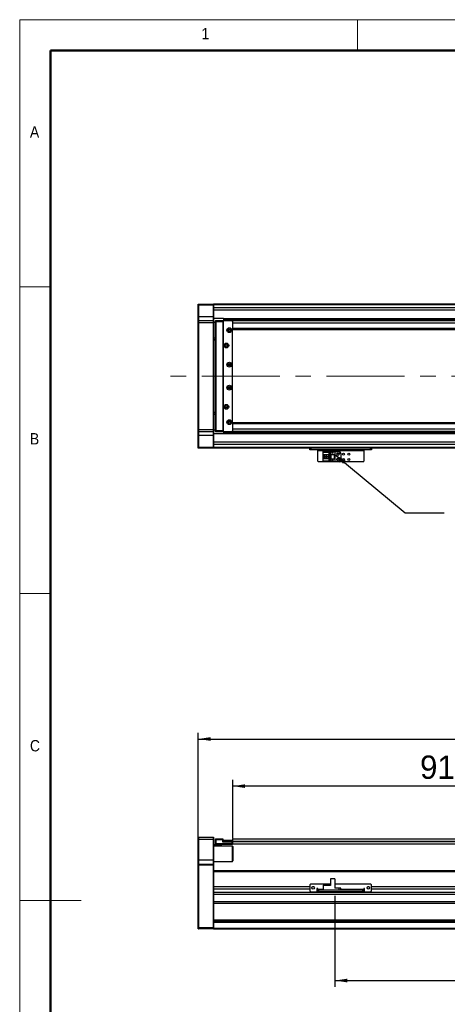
# Model space of a CAD drawing. Header units: millimetres. Extents: x 40 to 3320, y 40 to 2336.
# Tile 2 of 7: x 40 to 597, y 1053 to 2336. Entities that reach past the tile are written whole.
import ezdxf

# ---------------------------------------------------------------- set-up
doc = ezdxf.new("R2010")
doc.units = ezdxf.units.MM
doc.header["$LTSCALE"] = 8
doc.linetypes.add('CENTERX2', pattern=[20.32, 12.7, -2.54, 2.54, -2.54])
doc.layers.add('DIMNS', color=7, linetype='Continuous')
doc.styles.add('SLDTEXTSTYLE0', font='Gothic.ttf', dxfattribs={"width": 0.913})
doc.styles.add('SLDTEXTSTYLE7', font='txt')
doc.dimstyles.new('SLDDIMSTYLE1', dxfattribs={"dimtxt": 30.4, "dimasz": 16, "dimexe": 0, "dimexo": 0.0625, "dimgap": 7.6, "dimtad": 2, "dimdec": 1, "dimrnd": 1e-09, "dimzin": 4, "dimdsep": 46, "dimtxsty": 'SLDTEXTSTYLE7', "dimsah": 1, "dimcen": 0.09, "dimadec": 0, "dimazin": 1, "dimtfac": 1, "dimtdec": 1, "dimtofl": 0, "dimtmove": 0, "dimatfit": 3, "dimfxl": 0, "dimfrac": 2, "dimtolj": 1, "dimtzin": 12, "dimarcsym": 0})
doc.dimstyles.new('SLDDIMSTYLE3', dxfattribs={"dimtxt": 0.18, "dimasz": 16, "dimexe": 0, "dimexo": 0.0625, "dimgap": 0, "dimtad": 0, "dimtih": 1, "dimtoh": 1, "dimdec": 0, "dimrnd": 1e-09, "dimzin": 0, "dimdsep": 46, "dimtxsty": 'Standard', "dimsah": 1, "dimcen": 0.09, "dimadec": 0, "dimazin": 0, "dimtfac": 16, "dimtdec": 0, "dimtofl": 0, "dimtmove": 0, "dimatfit": 3, "dimfxl": 0, "dimfrac": 2, "dimtolj": 1, "dimtzin": 0, "dimarcsym": 0})

# ---------------------------------------------------------------- blocks, each defined once
blk = doc.blocks.new('_D_7')
at = {"layer": 'DIMNS'}
for p, q in [((317.5, 1268.7), (317.5, 1345.1)), ((1235.5, 1337.1), (317.5, 1337.1)), ((1235.5, 1274.7), (1235.5, 1345.1))]:
    blk.add_line(p, q, dxfattribs=at)
for points in [[(317.5, 1337.1), (333.5, 1334.7), (333.5, 1339.5)], [(1235.5, 1337.1), (1219.5, 1339.5), (1219.5, 1334.7)]]:
    blk.add_solid(points, dxfattribs=at)
at = {"layer": 'DIMNS', "char_height": 30.4, "attachment_point": 1, "style": 'SLDTEXTSTYLE7'}
for s, insert in [('918.0', (561.3, 1377)), ('=T/2+18mm', (658.1, 1377))]:
    blk.add_mtext(s, dxfattribs=dict(at, insert=insert))
blk = doc.blocks.new('_D_10')
at = {"layer": 'DIMNS'}
for p, q in [((272.5, 1244.2), (272.5, 1406.5)), ((2448.5, 1244.2), (2448.5, 1406.5)), ((272.5, 1398.5), (2448.5, 1398.5))]:
    blk.add_line(p, q, dxfattribs=at)
for points in [[(272.5, 1398.5), (288.5, 1396.1), (288.5, 1400.9)], [(2448.5, 1398.5), (2432.5, 1400.9), (2432.5, 1396.1)]]:
    blk.add_solid(points, dxfattribs=at)
at = {"layer": 'DIMNS', "insert": (1310.3, 1438.4), "char_height": 30.4, "attachment_point": 1, "style": 'SLDTEXTSTYLE7'}
blk.add_mtext('2176.0', dxfattribs=at)
blk = doc.blocks.new('_D_11')
at = {"layer": 'DIMNS'}
for p, q in [((450.5, 1193.9), (450.5, 1075.7)), ((1350.5, 1200.9), (1350.5, 1075.7)), ((450.5, 1083.7), (1350.5, 1083.7))]:
    blk.add_line(p, q, dxfattribs=at)
for points in [[(450.5, 1083.7), (466.5, 1081.3), (466.5, 1086.1)], [(1350.5, 1083.7), (1334.5, 1086.1), (1334.5, 1081.3)]]:
    blk.add_solid(points, dxfattribs=at)
at = {"layer": 'DIMNS', "insert": (847.4, 1123.6), "char_height": 30.4, "attachment_point": 1, "style": 'SLDTEXTSTYLE7'}
blk.add_mtext('900.0', dxfattribs=at)

msp = doc.modelspace()

# ---------------------------------------------------------------- linework, layer by layer
at = {"color": 7, "linetype": 'Continuous', "lineweight": 18}
for p, q in [((3320, 2336), (40, 2336)), ((40, 2336), (40, 40)), ((480, 2296), (480, 2336)), ((80, 2296), (3280, 2296)), ((80, 2296), (80, 80)), ((80, 1988), (40, 1988)), ((40, 1588), (80, 1588)), ((40, 1188), (120, 1188))]:
    msp.add_line(p, q, dxfattribs=at)
at = {"color": 7, "linetype": 'Continuous', "lineweight": 50}
for p, q in [((3280, 2296), (80, 2296)), ((80, 2296), (80, 80))]:
    msp.add_line(p, q, dxfattribs=at)
at = {"color": 7, "linetype": 'Continuous', "lineweight": 25}
for p, q in [((272.4973137, 1965.1031168), (272.7973039, 1965.4031144)), ((272.4973137, 1963.9031188), (272.4973137, 1965.1031168)), ((272.4973137, 1963.9031188), (272.7973039, 1963.9031188)), ((272.4973137, 1948.9031182), (272.4973137, 1963.9031188)), ((272.7973039, 1965.4031144), (272.7973039, 1963.9031188)), ((272.7973039, 1965.4031144), (292.1973044, 1965.4031144)), ((272.7973039, 1963.9031188), (272.7973039, 1948.9031182)), ((292.1973044, 1963.9031188), (272.7973039, 1963.9031188)), ((292.1973044, 1963.9031188), (292.1973044, 1965.4031144)), ((292.1973044, 1965.4031144), (292.4972946, 1965.1031168)), ((292.1973044, 1963.9031188), (292.4972946, 1963.9031188)), ((292.1973044, 1948.9031182), (292.1973044, 1963.9031188)), ((1270.9973032, 1965.4031144), (292.4972946, 1965.4031144)), ((292.4972946, 1965.4031144), (292.4972946, 1965.1031168)), ((292.4972946, 1965.1031168), (292.4972946, 1963.9031188)), ((1270.9973032, 1964.9031209), (292.4972946, 1964.9031209)), ((292.4972946, 1963.9031188), (292.4972946, 1948.9031182)), ((480.497318, 1965.2031185), (1270.9973032, 1965.2031185)), ((480.497318, 1965.2031185), (480.497318, 1965.0031151)), ((480.497318, 1965.0031151), (1270.9973032, 1965.0031151)), ((480.497318, 1964.9031209), (480.497318, 1965.0031151)), ((1235.4973132, 1960.4031192), (292.4972946, 1960.4031192)), ((272.4973137, 1948.9031182), (272.7973039, 1948.9031182)), ((272.4973137, 1943.6031179), (272.4973137, 1948.9031182)), ((272.7973039, 1943.9031156), (272.4973137, 1943.6031179)), ((272.4973137, 1940.9031169), (272.4973137, 1943.6031179)), ((272.7973039, 1940.9031169), (272.4973137, 1940.9031169)), ((272.4973137, 1801.9031184), (272.4973137, 1940.9031169)), ((272.7973039, 1948.9031182), (272.7973039, 1943.9031156)), ((292.1973044, 1948.9031182), (272.7973039, 1948.9031182)), ((272.7973039, 1943.9031156), (272.7973039, 1940.9031169)), ((272.7973039, 1943.9031156), (292.1973044, 1943.9031156)), ((292.1973044, 1940.9031169), (272.7973039, 1940.9031169)), ((272.7973039, 1940.9031169), (272.7973039, 1801.9031184)), ((292.1973044, 1943.9031156), (292.1973044, 1948.9031182)), ((292.1973044, 1948.9031182), (292.4972946, 1948.9031182)), ((292.1973044, 1940.9031169), (292.1973044, 1943.9031156)), ((292.1973044, 1943.9031156), (292.4972946, 1943.6031179)), ((292.1973044, 1940.9031169), (292.4972946, 1940.9031169)), ((292.1973044, 1801.9031184), (292.1973044, 1940.9031169)), ((292.4972946, 1948.9031182), (292.4972946, 1943.6031179)), ((305.497306, 1946.4031206), (292.4972946, 1946.4031206)), ((292.4972946, 1943.6031179), (292.4972946, 1940.9031169)), ((294.9972922, 1941.4031179), (292.4972946, 1941.4031179)), ((292.4972946, 1940.9031169), (292.4972946, 1801.9031184)), ((294.9972922, 1943.6031179), (295.297342, 1943.9031156)), ((294.9972922, 1942.40312), (294.9972922, 1943.6031179)), ((294.9972922, 1942.40312), (295.297342, 1942.40312)), ((294.9972922, 1800.4031153), (294.9972922, 1942.40312)), ((295.297342, 1943.9031156), (295.297342, 1942.40312)), ((295.297342, 1943.9031156), (304.4973189, 1943.9031156)), ((295.297342, 1942.40312), (295.297342, 1800.4031153)), ((304.4973189, 1942.40312), (295.297342, 1942.40312)), ((304.4973189, 1943.9031156), (304.4973189, 1942.40312)), ((304.4973189, 1943.9031156), (316.6973168, 1943.9031156)), ((316.6973168, 1943.6031179), (304.4973189, 1943.6031179)), ((304.4973189, 1942.40312), (304.4973189, 1800.4031153)), ((305.497306, 1943.4031145), (304.9973423, 1942.903121)), ((304.9973423, 1942.903121), (304.9973423, 1799.9031143)), ((305.497306, 1946.4031206), (305.497306, 1945.9731178)), ((305.497306, 1946.4031206), (1235.4973132, 1946.4031206)), ((305.497306, 1945.9731178), (305.497306, 1945.3990282)), ((1235.4973132, 1945.9731178), (305.497306, 1945.9731178)), ((305.497306, 1945.3990282), (1235.4973132, 1945.3990282)), ((305.497306, 1945.3990282), (305.497306, 1943.9031156)), ((316.4972836, 1943.4031145), (305.497306, 1943.4031145)), ((316.997307, 1942.903121), (316.4972836, 1943.4031145)), ((316.6973168, 1943.9031156), (316.6973168, 1943.6031179)), ((316.997307, 1943.6031179), (316.6973168, 1943.9031156)), ((316.6973168, 1943.2031186), (316.6973168, 1943.6031179)), ((316.997307, 1943.6031179), (316.6973168, 1943.6031179)), ((316.997307, 1943.6031179), (316.997307, 1943.4031145)), ((2402.9973323, 1943.4031145), (316.997307, 1943.4031145)), ((316.997307, 1943.4031145), (316.997307, 1942.903121)), ((316.997307, 1942.7647935), (316.997307, 1942.903121)), ((316.997307, 1942.7647935), (316.997307, 1940.4031159)), ((2402.9973323, 1940.4031159), (316.997307, 1940.4031159)), ((316.997307, 1940.4031159), (316.997307, 1933.4031129)), ((2402.9973323, 1933.4031129), (316.997307, 1933.4031129)), ((316.997307, 1933.4031129), (316.997307, 1932.4031146)), ((316.997307, 1932.4031146), (2402.9973323, 1932.4031146)), ((316.997307, 1810.4031207), (316.997307, 1932.4031146)), ((292.4972946, 1921.4031184), (294.9972922, 1921.4031184)), ((292.4972946, 1919.4031181), (294.9972922, 1919.4031181)), ((294.9972922, 1918.403116), (292.4972946, 1918.403116)), ((292.4972946, 1824.4031193), (294.9972922, 1824.4031193)), ((294.9972922, 1823.4031172), (292.4972946, 1823.4031172)), ((294.9972922, 1821.4031169), (292.4972946, 1821.4031169)), ((2402.9973323, 1810.4031207), (316.997307, 1810.4031207)), ((316.997307, 1810.4031207), (316.997307, 1809.4031187)), ((2402.9973323, 1809.4031187), (316.997307, 1809.4031187)), ((316.997307, 1809.4031187), (316.997307, 1802.4031194)), ((272.7973039, 1801.9031184), (272.4973137, 1801.9031184)), ((272.4973137, 1799.2031174), (272.4973137, 1801.9031184)), ((272.7973039, 1798.9031197), (272.4973137, 1799.2031174)), ((272.4973137, 1793.903117), (272.4973137, 1799.2031174)), ((272.7973039, 1801.9031184), (292.1973044, 1801.9031184)), ((272.7973039, 1801.9031184), (272.7973039, 1798.9031197)), ((292.1973044, 1798.9031197), (272.7973039, 1798.9031197)), ((272.7973039, 1798.9031197), (272.7973039, 1793.903117)), ((292.1973044, 1801.9031184), (292.4972946, 1801.9031184)), ((292.1973044, 1798.9031197), (292.1973044, 1801.9031184)), ((292.1973044, 1798.9031197), (292.4972946, 1799.2031174)), ((292.1973044, 1793.903117), (292.1973044, 1798.9031197)), ((292.4972946, 1801.9031184), (292.4972946, 1799.2031174)), ((292.4972946, 1801.4031173), (294.9972922, 1801.4031173)), ((292.4972946, 1799.2031174), (292.4972946, 1793.903117)), ((294.9972922, 1800.4031153), (295.297342, 1800.4031153)), ((294.9972922, 1799.2031174), (294.9972922, 1800.4031153)), ((294.9972922, 1799.2031174), (295.297342, 1798.9031197)), ((295.297342, 1800.4031153), (304.4973189, 1800.4031153)), ((295.297342, 1800.4031153), (295.297342, 1798.9031197)), ((304.4973189, 1798.9031197), (295.297342, 1798.9031197)), ((304.4973189, 1800.4031153), (304.4973189, 1798.9031197)), ((304.4973189, 1799.2031174), (316.6973168, 1799.2031174)), ((316.6973168, 1798.9031197), (304.4973189, 1798.9031197)), ((304.9973423, 1799.9031143), (305.497306, 1799.4031207)), ((305.497306, 1799.4031207), (316.4972836, 1799.4031207)), ((305.497306, 1798.9031197), (305.497306, 1797.4072071)), ((1233.2467312, 1797.4072071), (305.497306, 1797.4072071)), ((305.497306, 1797.4072071), (305.497306, 1796.8331175)), ((1234.0124423, 1796.8331175), (305.497306, 1796.8331175)), ((305.497306, 1796.8331175), (305.497306, 1796.4031147)), ((316.4972836, 1799.4031207), (316.997307, 1799.9031143)), ((316.6973168, 1799.2031174), (316.6973168, 1799.6031167)), ((316.6973168, 1799.2031174), (316.997307, 1799.2031174)), ((316.6973168, 1799.2031174), (316.6973168, 1798.9031197)), ((316.6973168, 1798.9031197), (316.997307, 1799.2031174)), ((2402.9973323, 1802.4031194), (316.997307, 1802.4031194)), ((316.997307, 1802.4031194), (316.997307, 1800.0414418)), ((316.997307, 1799.9031143), (316.997307, 1800.0414418)), ((316.997307, 1799.9031143), (316.997307, 1799.4031207)), ((2402.9973323, 1799.4031207), (316.997307, 1799.4031207)), ((316.997307, 1799.4031207), (316.997307, 1799.2031174)), ((272.7973039, 1793.903117), (272.4973137, 1793.903117)), ((272.4973137, 1778.9031165), (272.4973137, 1793.903117)), ((292.1973044, 1793.903117), (272.7973039, 1793.903117)), ((272.7973039, 1793.903117), (272.7973039, 1778.9031165)), ((292.4972946, 1793.903117), (292.1973044, 1793.903117)), ((292.1973044, 1778.9031165), (292.1973044, 1793.903117)), ((305.497306, 1796.4031147), (292.4972946, 1796.4031147)), ((292.4972946, 1793.903117), (292.4972946, 1778.9031165)), ((1235.4973132, 1796.4031147), (305.497306, 1796.4031147)), ((272.7973039, 1778.9031165), (272.4973137, 1778.9031165)), ((272.4973137, 1777.7031185), (272.4973137, 1778.9031165)), ((272.7973039, 1777.4031209), (272.4973137, 1777.7031185)), ((272.7973039, 1778.9031165), (292.1973044, 1778.9031165)), ((272.7973039, 1778.9031165), (272.7973039, 1777.4031209)), ((292.1973044, 1777.4031209), (272.7973039, 1777.4031209)), ((292.4972946, 1778.9031165), (292.1973044, 1778.9031165)), ((292.1973044, 1777.4031209), (292.1973044, 1778.9031165)), ((292.4972946, 1777.7031185), (292.1973044, 1777.4031209)), ((1235.4973132, 1782.4031161), (292.4972946, 1782.4031161)), ((292.4972946, 1778.9031165), (292.4972946, 1777.7031185)), ((292.4972946, 1777.7031185), (292.4972946, 1777.4031209)), ((1350.4973227, 1777.4031209), (292.4972946, 1777.4031209)), ((417.997318, 1775.4031168), (417.997318, 1777.4031209)), ((418.9973051, 1775.4031168), (417.997318, 1775.4031168)), ((418.9973051, 1777.4031209), (418.9973051, 1775.4031168)), ((496.9973142, 1775.4031168), (418.9973051, 1775.4031168)), ((427.9973084, 1775.4031168), (427.9973084, 1774.4031148)), ((427.9973084, 1774.4031148), (487.9973108, 1774.4031148)), ((427.9973084, 1760.6031196), (427.9973084, 1774.4031148)), ((435.2973277, 1772.3031165), (435.2973277, 1773.1031151)), ((435.2973277, 1773.1031151), (444.4973046, 1773.1031151)), ((443.5973043, 1772.3031165), (435.2973277, 1772.3031165)), ((435.2973277, 1772.3031165), (435.2973277, 1771.8031155)), ((443.0973107, 1771.8031155), (435.2973277, 1771.8031155)), ((435.2973277, 1769.2031162), (435.2973277, 1771.8031155)), ((443.0973107, 1771.8031155), (443.5973043, 1772.3031165)), ((443.0973107, 1761.0031189), (443.0973107, 1771.8031155)), ((443.5973043, 1760.5031179), (443.5973043, 1772.3031165)), ((444.4973046, 1773.1031151), (450.4973168, 1773.1031151)), ((444.4973046, 1773.1031151), (444.4973046, 1769.4031196)), ((446.8973154, 1771.6031195), (447.0973188, 1771.6031195)), ((447.4973256, 1770.4031141), (446.8973154, 1771.6031195)), ((447.0973188, 1772.0031189), (447.8973026, 1772.0031189)), ((447.0973188, 1771.6031195), (447.0973188, 1772.0031189)), ((448.097306, 1771.6031195), (447.4973256, 1770.4031141)), ((447.8973026, 1772.0031189), (447.8973026, 1771.6031195)), ((447.8973026, 1771.6031195), (448.097306, 1771.6031195)), ((450.4973168, 1773.1031151), (450.4973168, 1769.4031196)), ((450.4973168, 1773.1031151), (455.9973056, 1773.1031151)), ((457.9973096, 1771.1031185), (457.9973096, 1761.7031159)), ((487.9973108, 1774.4031148), (487.9973108, 1775.4031168)), ((487.9973108, 1774.4031148), (487.9973108, 1760.6031196)), ((496.9973142, 1775.4031168), (496.9973142, 1777.4031209)), ((497.9973013, 1775.4031168), (496.9973142, 1775.4031168)), ((497.9973013, 1777.4031209), (497.9973013, 1775.4031168)), ((427.9973084, 1760.6031196), (428.9973254, 1759.6031176)), ((486.9973237, 1759.6031176), (428.9973254, 1759.6031176)), ((435.2973277, 1769.2031162), (441.4973134, 1769.2031162)), ((435.2973277, 1763.6031182), (435.2973277, 1769.2031162)), ((441.4973134, 1763.6031182), (435.2973277, 1763.6031182)), ((435.2973277, 1761.0031189), (435.2973277, 1763.6031182)), ((435.2973277, 1761.0031189), (443.0973107, 1761.0031189)), ((435.2973277, 1761.0031189), (435.2973277, 1760.5031179)), ((435.2973277, 1760.5031179), (443.5973043, 1760.5031179)), ((435.2973277, 1759.7031193), (435.2973277, 1760.5031179)), ((444.4973046, 1759.7031193), (435.2973277, 1759.7031193)), ((436.597305, 1763.6031182), (436.597305, 1769.2031162)), ((437.0972986, 1768.8531177), (437.0972986, 1769.2031162)), ((441.4973134, 1768.8531177), (437.0972986, 1768.8531177)), ((437.0972986, 1763.9531167), (437.0972986, 1768.8531177)), ((437.0972986, 1763.6031182), (437.0972986, 1763.9531167)), ((437.0972986, 1763.9531167), (441.4973134, 1763.9531167)), ((439.8973162, 1767.2031196), (438.0573208, 1767.2031196)), ((438.0573208, 1767.2031196), (438.0573208, 1765.6031148)), ((438.0573208, 1765.6031148), (439.8973162, 1765.6031148)), ((439.8973162, 1767.2031196), (439.8973162, 1765.6031148)), ((441.4973134, 1769.2031162), (441.4973134, 1763.6031182)), ((443.5973043, 1760.5031179), (443.0973107, 1761.0031189)), ((444.4973046, 1769.4031196), (450.4973168, 1769.4031196)), ((444.4973046, 1769.4031196), (444.4973046, 1763.4031148)), ((450.4973168, 1763.4031148), (444.4973046, 1763.4031148)), ((444.4973046, 1763.4031148), (444.4973046, 1759.7031193)), ((450.4973168, 1759.7031193), (444.4973046, 1759.7031193)), ((444.997328, 1769.4031196), (444.997328, 1763.4031148)), ((445.2973182, 1769.4031196), (445.2973182, 1763.4031148)), ((446.8973154, 1762.0031209), (447.0973188, 1762.0031209)), ((447.4973256, 1760.8031155), (446.8973154, 1762.0031209)), ((447.0973188, 1762.4031203), (447.8973026, 1762.4031203)), ((447.0973188, 1762.0031209), (447.0973188, 1762.4031203)), ((448.097306, 1762.0031209), (447.4973256, 1760.8031155)), ((447.8973026, 1762.4031203), (447.8973026, 1762.0031209)), ((447.8973026, 1762.0031209), (448.097306, 1762.0031209)), ((449.6973032, 1763.4031148), (449.6973032, 1769.4031196)), ((449.9973232, 1763.4031148), (449.9973232, 1769.4031196)), ((450.4973168, 1769.4031196), (450.4973168, 1763.4031148)), ((450.4973168, 1763.4031148), (450.4973168, 1759.7031193)), ((455.9973056, 1759.7031193), (450.4973168, 1759.7031193)), ((486.9973237, 1759.6031176), (487.9973108, 1760.6031196)), ((272.7973039, 1270.5141146), (272.4973137, 1270.2141169)), ((272.7973039, 1270.5141146), (272.7973039, 1267.5141159)), ((272.7973039, 1270.5141146), (292.1973044, 1270.5141146)), ((292.1973044, 1267.5141159), (292.1973044, 1270.5141146)), ((292.1973044, 1270.5141146), (292.4972946, 1270.2141169)), ((272.4973137, 1267.5141159), (272.4973137, 1270.2141169)), ((272.7973039, 1267.5141159), (272.4973137, 1267.5141159)), ((272.4973137, 1240.5141171), (272.4973137, 1267.5141159)), ((272.7973039, 1267.5141159), (272.7973039, 1240.5141171)), ((292.1973044, 1267.5141159), (272.7973039, 1267.5141159)), ((292.1973044, 1240.5141171), (292.1973044, 1267.5141159)), ((292.1973044, 1267.5141159), (292.4972946, 1267.5141159)), ((292.4972946, 1270.2141169), (292.4972946, 1267.5141159)), ((292.4972946, 1267.5141159), (292.4972946, 1240.5141171)), ((292.4972946, 1261.0141177), (295.297342, 1261.0141177)), ((302.4972851, 1260.0141156), (292.4972946, 1260.0141156)), ((316.997307, 1259.0141211), (292.4972946, 1259.0141211)), ((294.9972922, 1268.2141203), (295.297342, 1268.514118)), ((294.9972922, 1267.0141149), (294.9972922, 1268.2141203)), ((294.9972922, 1267.0141149), (295.297342, 1267.0141149)), ((294.9972922, 1262.5141207), (294.9972922, 1267.0141149)), ((294.9972922, 1261.3141153), (294.9972922, 1262.5141207)), ((295.297342, 1262.5141207), (294.9972922, 1262.5141207)), ((295.297342, 1261.0141177), (294.9972922, 1261.3141153)), ((295.297342, 1268.514118), (295.297342, 1267.0141149)), ((295.297342, 1268.514118), (304.4973189, 1268.514118)), ((304.4973189, 1267.0141149), (295.297342, 1267.0141149)), ((295.297342, 1267.0141149), (295.297342, 1262.5141207)), ((295.297342, 1262.5141207), (295.297342, 1261.0141177)), ((295.297342, 1262.5141207), (316.6973168, 1262.5141207)), ((316.6973168, 1261.0141177), (295.297342, 1261.0141177)), ((302.4972851, 1261.0141177), (302.4972851, 1260.0141156)), ((302.4972851, 1260.0141156), (302.4972851, 1259.0141211)), ((304.4973189, 1268.514118), (304.4973189, 1267.0141149)), ((304.4973189, 1264.2141197), (304.4973189, 1267.0141149)), ((304.4973189, 1264.5141173), (316.6973168, 1264.5141173)), ((316.6973168, 1264.2141197), (304.4973189, 1264.2141197)), ((304.9973423, 1264.7141207), (304.9973423, 1266.7141173)), ((304.9973423, 1266.7141173), (305.497306, 1266.7141173)), ((304.9973423, 1264.5141173), (304.9973423, 1264.7141207)), ((305.497306, 1264.7141207), (304.9973423, 1264.7141207)), ((305.497306, 1266.7141173), (305.497306, 1264.7141207)), ((305.497306, 1266.7141173), (316.4972836, 1266.7141173)), ((305.497306, 1264.7141207), (316.4972836, 1264.7141207)), ((316.4972836, 1264.7141207), (316.4972836, 1266.7141173)), ((316.4972836, 1266.7141173), (316.997307, 1266.7141173)), ((316.997307, 1264.7141207), (316.4972836, 1264.7141207)), ((316.6973168, 1264.5141173), (316.997307, 1264.5141173)), ((316.6973168, 1264.5141173), (316.6973168, 1264.2141197)), ((316.6973168, 1264.5141173), (316.997307, 1264.2141197)), ((316.6973168, 1262.5141207), (316.6973168, 1264.2141197)), ((316.6973168, 1264.2141197), (316.997307, 1264.2141197)), ((316.6973168, 1261.0141177), (316.6973168, 1262.5141207)), ((316.6973168, 1262.5141207), (316.997307, 1262.5141207)), ((316.6973168, 1261.0141177), (316.997307, 1261.3141153)), ((2402.9973323, 1267.8641144), (316.997307, 1267.8641144)), ((316.997307, 1267.8641144), (316.997307, 1266.7141173)), ((316.997307, 1266.7141173), (316.997307, 1266.5224288)), ((316.997307, 1266.5224288), (316.997307, 1264.8641158)), ((316.997307, 1264.8641158), (316.997307, 1264.3641148)), ((316.997307, 1264.3641148), (316.997307, 1264.2141197)), ((316.997307, 1264.2141197), (316.997307, 1262.5141207)), ((316.997307, 1262.5141207), (316.997307, 1261.3141153)), ((1235.4973132, 1261.3641161), (316.997307, 1261.3641161)), ((317.4973304, 1258.51412), (316.997307, 1259.0141211)), ((316.997307, 1239.0141178), (316.997307, 1259.0141211)), ((317.4973304, 1258.51412), (317.4973304, 1239.5141188)), ((272.7973039, 1240.5141171), (272.4973137, 1240.5141171)), ((272.4973137, 1235.2141168), (272.4973137, 1240.5141171)), ((272.7973039, 1235.5141181), (272.4973137, 1235.2141168)), ((272.4973137, 1234.0141188), (272.4973137, 1235.2141168)), ((272.7973039, 1234.0141188), (272.4973137, 1234.0141188)), ((272.4973137, 1153.1383812), (272.4973137, 1234.0141188)), ((272.7973039, 1240.5141171), (272.7973039, 1235.5141181)), ((292.1973044, 1240.5141171), (272.7973039, 1240.5141171)), ((272.7973039, 1235.5141181), (272.7973039, 1234.0141188)), ((272.7973039, 1235.5141181), (292.1973044, 1235.5141181)), ((292.1973044, 1234.0141188), (272.7973039, 1234.0141188)), ((272.7973039, 1234.0141188), (272.7973039, 1153.0141167)), ((292.1973044, 1235.5141181), (292.1973044, 1240.5141171)), ((292.4972946, 1240.5141171), (292.1973044, 1240.5141171)), ((292.1973044, 1234.0141188), (292.1973044, 1235.5141181)), ((292.4972946, 1235.2141168), (292.1973044, 1235.5141181)), ((292.1973044, 1153.0141167), (292.1973044, 1234.0141188)), ((292.4972946, 1234.0141188), (292.1973044, 1234.0141188)), ((292.4972946, 1240.5141171), (292.4972946, 1235.2141168)), ((292.4972946, 1239.0141178), (316.997307, 1239.0141178)), ((292.4972946, 1235.2141168), (292.4972946, 1234.0141188)), ((292.4972946, 1234.0141188), (292.4972946, 1226.2282621)), ((316.997307, 1239.0141178), (317.4973304, 1239.5141188)), ((1350.4973227, 1226.5141185), (292.4972946, 1226.5141185)), ((292.4972946, 1226.2282621), (292.4972946, 1225.5141165)), ((292.4972946, 1225.5141165), (292.4972946, 1206.014118)), ((418.9973051, 1209.5141176), (417.997318, 1208.5141174)), ((417.997318, 1208.5141174), (417.997318, 1200.514118)), ((444.4973046, 1209.5141176), (418.9973051, 1209.5141176)), ((435.2973277, 1208.0141183), (443.0973107, 1208.0141183)), ((435.2973277, 1208.0141183), (435.2973277, 1207.5141173)), ((435.2973277, 1207.5141173), (435.2973277, 1201.5141182)), ((444.4973046, 1207.5141173), (435.2973277, 1207.5141173)), ((443.5973043, 1207.5141173), (443.0973107, 1208.0141183)), ((444.4973046, 1216.4141189), (444.4973046, 1207.5141173)), ((450.4973168, 1216.4141189), (444.4973046, 1216.4141189)), ((450.4973168, 1216.4141189), (450.4973168, 1204.0141176)), ((496.9973142, 1209.5141176), (450.4973168, 1209.5141176)), ((497.9973013, 1208.5141174), (496.9973142, 1209.5141176)), ((497.9973013, 1200.514118), (497.9973013, 1208.5141174)), ((292.4972946, 1206.014118), (292.4972946, 1202.6141181)), ((417.997318, 1206.014118), (292.4972946, 1206.014118)), ((417.997318, 1202.6141181), (292.4972946, 1202.6141181)), ((292.4972946, 1202.6141181), (292.4972946, 1198.2791394)), ((2428.4972722, 1198.2791394), (292.4972946, 1198.2791394)), ((292.4972946, 1198.2791394), (292.4972946, 1196.9714694)), ((292.4972946, 1196.9714694), (292.4972946, 1159.8141182)), ((2428.4972722, 1195.8216827), (292.4972946, 1195.8216827)), ((417.997318, 1200.514118), (418.9973051, 1199.5141178)), ((418.9973051, 1199.5141178), (426.9973213, 1199.5141178)), ((422.7973098, 1206.014118), (421.1973125, 1206.014118)), ((427.9973084, 1203.5141166), (426.9973213, 1203.5141166)), ((426.9973213, 1203.5141166), (426.9973213, 1199.5141178)), ((427.9973084, 1202.6141181), (426.9973213, 1202.6141181)), ((427.9973084, 1202.5141183), (427.9973084, 1203.5141166)), ((427.9973084, 1202.5141183), (427.9973084, 1201.5141182)), ((427.9973084, 1199.5141178), (427.9973084, 1201.5141182)), ((427.9973084, 1201.5141182), (428.9973254, 1201.5141182)), ((428.9973254, 1199.5141178), (427.9973084, 1199.5141178)), ((428.9973254, 1201.5141182), (428.9973254, 1199.5141178)), ((486.9973237, 1201.5141182), (428.9973254, 1201.5141182)), ((486.9973237, 1199.5141178), (428.9973254, 1199.5141178)), ((455.9973056, 1204.0141176), (450.4973168, 1204.0141176)), ((455.9973056, 1201.5141182), (455.9973056, 1204.0141176)), ((457.9973096, 1204.0141176), (455.9973056, 1204.0141176)), ((457.9973096, 1201.5141182), (457.9973096, 1204.0141176)), ((486.9973237, 1199.5141178), (486.9973237, 1201.5141182)), ((486.9973237, 1201.5141182), (487.9973108, 1201.5141182)), ((487.9973108, 1199.5141178), (486.9973237, 1199.5141178)), ((488.9973277, 1203.5141166), (487.9973108, 1203.5141166)), ((487.9973108, 1203.5141166), (487.9973108, 1202.5141183)), ((488.9973277, 1202.6141181), (487.9973108, 1202.6141181)), ((487.9973108, 1201.5141182), (487.9973108, 1202.5141183)), ((487.9973108, 1201.5141182), (487.9973108, 1199.5141178)), ((488.9973277, 1199.5141178), (488.9973277, 1203.5141166)), ((488.9973277, 1199.5141178), (496.9973142, 1199.5141178)), ((494.7973067, 1206.014118), (493.1973094, 1206.014118)), ((496.9973142, 1199.5141178), (497.9973013, 1200.514118)), ((2222.9972655, 1206.014118), (497.9973013, 1206.014118)), ((2222.9972655, 1202.6141181), (497.9973013, 1202.6141181)), ((2428.4972722, 1186.4098723), (292.4972946, 1186.4098723)), ((2428.4972722, 1183.9524163), (292.4972946, 1183.9524163)), ((2428.4972722, 1162.5141173), (292.4972946, 1162.5141173)), ((2428.4972722, 1160.514117), (292.4972946, 1160.514117)), ((292.4972946, 1159.8141182), (292.4972946, 1159.5141169)), ((2428.4972722, 1159.5141169), (292.4972946, 1159.5141169)), ((292.4972946, 1159.5141169), (292.4972946, 1151.5141174)), ((272.4973137, 1151.3141177), (272.4973137, 1153.1383812)), ((272.4973137, 1153.1383812), (272.7973039, 1153.0141167)), ((272.4973137, 1151.3141177), (272.7973039, 1151.0141183)), ((272.7973039, 1153.0141167), (272.7973039, 1151.0141183)), ((272.7973039, 1153.0141167), (292.1973044, 1153.0141167)), ((292.1973044, 1151.0141183), (272.7973039, 1151.0141183)), ((292.4972946, 1153.1383812), (292.1973044, 1153.0141167)), ((292.1973044, 1151.0141183), (292.1973044, 1153.0141167)), ((292.4972946, 1151.3141177), (292.1973044, 1151.0141183)), ((2428.4972722, 1151.5141174), (292.4972946, 1151.5141174)), ((292.4972946, 1151.5141174), (292.4972946, 1150.5141172)), ((2428.4972722, 1150.5141172), (292.4972946, 1150.5141172))]:
    msp.add_line(p, q, dxfattribs=at)
at = {"color": 8, "linetype": 'Continuous', "lineweight": 25}
for p, q in [((1270.9973032, 1964.4031199), (292.4972946, 1964.4031199)), ((1235.4973132, 1957.4031206), (292.4972946, 1957.4031206)), ((1235.4973132, 1785.4031147), (292.4972946, 1785.4031147)), ((1350.4973227, 1778.4031154), (292.4972946, 1778.4031154)), ((1235.8473117, 1264.8641158), (316.997307, 1264.8641158)), ((1235.4973132, 1264.3641148), (316.997307, 1264.3641148)), ((1350.4973227, 1225.5141165), (292.4972946, 1225.5141165)), ((435.2973277, 1202.5141183), (427.9973084, 1202.5141183)), ((487.9973108, 1202.5141183), (457.9973096, 1202.5141183))]:
    msp.add_line(p, q, dxfattribs=at)
at = {"color": 7, "linetype": 'Continuous', "lineweight": 25}
for centre, radius in [((312.9973132, 1931.4031178), 3.15), ((312.9973132, 1931.4031178), 1.7), ((312.9973132, 1931.4031178), 1.6), ((312.9973132, 1931.4031178), 1.25), ((308.9973132, 1911.4031178), 3.15), ((308.9973132, 1911.4031178), 1.7), ((308.9973132, 1911.4031178), 1.6), ((308.9973132, 1911.4031178), 1.25), ((312.9973132, 1886.4031178), 3.15), ((312.9973132, 1886.4031178), 1.7), ((312.9973132, 1886.4031178), 1.6), ((312.9973132, 1886.4031178), 1.25), ((312.9973132, 1856.4031178), 3.15), ((312.9973132, 1856.4031178), 1.7), ((312.9973132, 1856.4031178), 1.6), ((312.9973132, 1856.4031178), 1.25), ((308.9973132, 1831.4031178), 3.15), ((308.9973132, 1831.4031178), 1.7), ((308.9973132, 1831.4031178), 1.6), ((308.9973132, 1831.4031178), 1.25), ((312.9973132, 1811.4031178), 3.15), ((312.9973132, 1811.4031178), 1.7), ((312.9973132, 1811.4031178), 1.6), ((312.9973132, 1811.4031178), 1.25), ((454.4973132, 1769.9031178), 1.75), ((454.4973132, 1769.9031178), 1.25), ((461.4973132, 1769.9031178), 1.25), ((468.4973132, 1769.9031178), 1.25), ((454.4973132, 1762.9031178), 1.75), ((454.4973132, 1762.9031178), 1.25), ((461.4973132, 1762.9031178), 1.25), ((468.4973132, 1762.9031178), 1.25), ((421.9973132, 1204.5141174), 1.7), ((493.9973132, 1204.5141174), 1.7)]:
    msp.add_circle(centre, radius, dxfattribs=at)
for centre, start, end in [((455.9973132, 1771.1031178), 0, 90), ((455.9973132, 1761.7031178), 270, 0)]:
    msp.add_arc(centre, 2, start, end, dxfattribs=at)
at = {"layer": 'DIMNS', "linetype": 'CENTERX2', "lineweight": 18}
msp.add_line((2491.8736728, 1871.4031178), (227.3059309, 1871.4031178), dxfattribs=at)

# ---------------------------------------------------------------- texts
at = {"color": 7, "linetype": 'Continuous', "lineweight": 0, "char_height": 14.8166667, "attachment_point": 1, "style": 'SLDTEXTSTYLE0'}
for s, insert in [('1', (276.6666667, 2325.1704848)), ('A', (53.3333333, 2197.1704528)), ('B', (53.3333333, 1797.1704528)), ('C', (53.3333333, 1397.1704528))]:
    msp.add_mtext(s, dxfattribs=dict(at, insert=insert))

# ---------------------------------------------------------------- dimensions: what is measured, and where the dimension line sits
at = {"layer": 'DIMNS'}
dim = msp.add_linear_dim(base=(2448.4973132, 1398.5141174), p1=(272.4973132, 1234.0141174), p2=(2448.4973132, 1234.0141174), dimstyle='SLDDIMSTYLE1', dxfattribs=at)
dim.commit()
dim.dimension.update_dxf_attribs({"geometry": '_D_10', "text_midpoint": (1369.7229065, 1398.5141174), "dimtype": 160})
dim = msp.add_linear_dim(base=(317.4973132, 1337.1121093), p1=(1235.4973132, 1264.5141174), p2=(317.4973132, 1258.5141174), text='<>=T/2+18mm', dimstyle='SLDDIMSTYLE1', dxfattribs=at)
dim.commit()
dim.dimension.update_dxf_attribs({"geometry": '_D_7', "text_midpoint": (724.2143943, 1337.1121093), "dimtype": 160})
dim = msp.add_linear_dim(base=(1350.4973132, 1083.6967617), p1=(450.4973132, 1204.0141174), p2=(1350.4973132, 1211.0141174), angle=0, dimstyle='SLDDIMSTYLE1', dxfattribs=at)
dim.commit()
dim.dimension.update_dxf_attribs({"geometry": '_D_11', "text_midpoint": (895.8166783, 1083.6967617), "dimtype": 160})

# ---------------------------------------------------------------- leaders
msp.add_leader([(450.4973132, 1769.4031178), (541.8794381, 1693.1014046), (592.6794381, 1693.1014046)], dimstyle='SLDDIMSTYLE3', dxfattribs=at)

doc.saveas('drawing.dxf')
